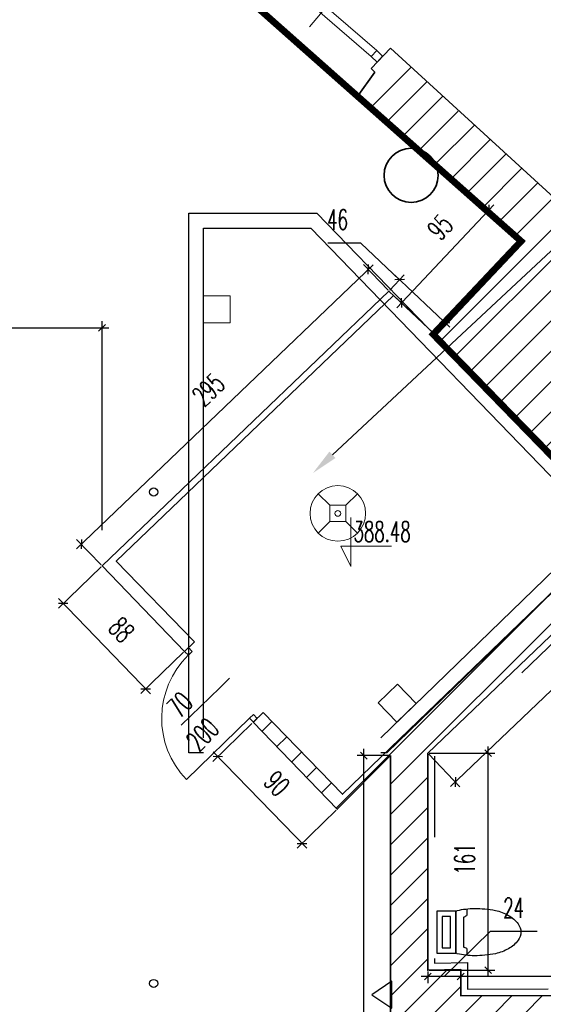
# Model space of a CAD drawing. Header units: millimetres. Extents: x 19887 to 192597, y -14203 to 39042.
# Tile 61 of 256: x 25713 to 26101, y -8497 to -7767. Entities that reach past the tile are written whole.
import ezdxf
from ezdxf import colors
from ezdxf.entities.mleader import LeaderData, LeaderLine
from ezdxf.math import Vec2, Vec3

# ---------------------------------------------------------------- set-up
doc = ezdxf.new("R2010")
doc.units = ezdxf.units.MM
doc.linetypes.add('ACAD_ISO03W100', pattern=[30, 12, -18])
doc.linetypes.add('DASHED2', pattern=[9.525, 6.35, -3.175])
doc.layers.get('Defpoints').update_dxf_attribs({"color": 4})
for name, color, linetype in [('A_DBA-RAMKI', 6, 'Continuous'), ('A_DBA_WPUSTY SAN', 150, 'Continuous'), ('Sufit podwieszany', 252, 'Continuous'), ('Wymiarowanie', 3, 'Continuous'), ('Wypełnienie', 252, 'Continuous')]:
    doc.layers.add(name, color=color, linetype=linetype)
for name, color, linetype, lineweight in [('A_DBA_URZADZENIA SANITARNE', 5, 'Continuous', 25), ('Basen_rzut_poziom_1_obrys', 252, 'Continuous', 35), ('Drzwi', 2, 'Continuous', 5), ('Kolobrzeg_rzut_hala_poziom_1', 252, 'Continuous', 35), ('koty wysokościowe', 252, 'Continuous', 0), ('Okna', 252, 'Continuous', 5), ('Schody', 252, 'Continuous', 5), ('Ściany', 7, 'Continuous', 25)]:
    doc.layers.add(name, color=color, linetype=linetype, lineweight=lineweight)
doc.styles.add('ROMANS', font='romans.shx', dxfattribs={"width": 0.6})
doc.styles.get("Standard").update_dxf_attribs({"font": 'arial.ttf'})
doc.dimstyles.new('000001FB70622F18', dxfattribs={"dimtxt": 20, "dimasz": 5, "dimexe": 5, "dimexo": 1, "dimgap": 20, "dimtad": 1, "dimtoh": 1, "dimdec": 0, "dimtxsty": 'Standard', "dimblk": 'OBLIQUE', "dimcen": 0, "dimdle": 5, "dimclrd": 252, "dimclre": 252, "dimclrt": 252, "dimadec": 0, "dimazin": 0, "dimtfac": 1, "dimtdec": 0, "dimtmove": 0, "dimatfit": 3, "dimldrblk": 'OBLIQUE', "dimfxl": 150, "dimfxlon": 1, "dimlwd": 25, "dimlwe": 25, "dimarcsym": 1})

# ---------------------------------------------------------------- blocks, each defined once
blk = doc.blocks.new('_Oblique')
at = {"color": 0, "linetype": 'ByBlock', "lineweight": -2}
blk.add_line((-0.5, -0.5), (0.5, 0.5), dxfattribs=at)
blk = doc.blocks.new('*D644')
at = {"layer": 'Defpoints', "color": 0}
for p in [(2866.84, -2122.31), (2647.37, -2173.22), (2866.84, -2298.76)]:
    blk.add_point(p, dxfattribs=at)
at = {"layer": 'Wymiarowanie', "color": 252, "linetype": 'Continuous', "lineweight": 25}
for p, q in [((2642.37, -2122.31), (2871.84, -2122.31)), ((2647.37, -2172.22), (2647.37, -2117.31)), ((2866.84, -2272.31), (2866.84, -2117.31))]:
    blk.add_line(p, q, dxfattribs=at)
at = {"layer": 'Wymiarowanie', "color": 252, "linetype": 'ByBlock', "lineweight": 25, "xscale": 5, "yscale": 5, "zscale": 5, "rotation": 180}
blk.add_blockref('_Oblique', (2647.37, -2122.31), dxfattribs=at)
at = {"layer": 'Wymiarowanie', "color": 252, "linetype": 'ByBlock', "lineweight": 25, "xscale": 5, "yscale": 5, "zscale": 5}
blk.add_blockref('_Oblique', (2866.84, -2122.31), dxfattribs=at)
at = {"layer": 'Wymiarowanie', "color": 252, "insert": (2757.11, -2104.81), "char_height": 15, "attachment_point": 5, "style": 'ROMANS'}
blk.add_mtext('219', dxfattribs=at)
blk = doc.blocks.new('*D632')
at = {"layer": 'Defpoints', "color": 0}
for p in [(3132.98, -2603.19), (3132.98, -2617.54), (3359.14, -2616.77)]:
    blk.add_point(p, dxfattribs=at)
at = {"layer": 'Wymiarowanie', "color": 252, "linetype": 'Continuous', "lineweight": 25}
for p, q in [((3132.98, -2616.54), (3132.98, -2598.19)), ((3359.14, -2615.77), (3359.14, -2598.19)), ((3364.14, -2603.19), (3127.98, -2603.19))]:
    blk.add_line(p, q, dxfattribs=at)
at = {"layer": 'Wymiarowanie', "color": 252, "linetype": 'ByBlock', "lineweight": 25, "xscale": 5, "yscale": 5, "zscale": 5, "rotation": 180}
blk.add_blockref('_Oblique', (3132.98, -2603.19), dxfattribs=at)
at = {"layer": 'Wymiarowanie', "color": 252, "linetype": 'ByBlock', "lineweight": 25, "xscale": 5, "yscale": 5, "zscale": 5}
blk.add_blockref('_Oblique', (3359.14, -2603.19), dxfattribs=at)
at = {"layer": 'Wymiarowanie', "color": 252, "insert": (3246.06, -2585.69), "char_height": 15, "attachment_point": 5, "style": 'ROMANS'}
blk.add_mtext('226', dxfattribs=at)
blk = doc.blocks.new('*D646')
at = {"layer": 'Defpoints', "color": 0}
for p in [(3108.58, -2598.54), (3108.58, -2603.19), (3132.98, -2617.54)]:
    blk.add_point(p, dxfattribs=at)
at = {"layer": 'Wymiarowanie', "color": 252, "linetype": 'Continuous', "lineweight": 25}
for p, q in [((3154.75, -2569.83), (3120.78, -2603.19)), ((3189.75, -2569.83), (3154.75, -2569.83)), ((3132.98, -2616.54), (3132.98, -2598.19)), ((3137.98, -2603.19), (3103.58, -2603.19)), ((3108.58, -2599.54), (3108.58, -2608.19))]:
    blk.add_line(p, q, dxfattribs=at)
at = {"layer": 'Wymiarowanie', "color": 252, "linetype": 'ByBlock', "lineweight": 25, "xscale": 5, "yscale": 5, "zscale": 5, "rotation": 180}
blk.add_blockref('_Oblique', (3108.58, -2603.19), dxfattribs=at)
at = {"layer": 'Wymiarowanie', "color": 252, "linetype": 'ByBlock', "lineweight": 25, "xscale": 5, "yscale": 5, "zscale": 5}
blk.add_blockref('_Oblique', (3132.98, -2603.19), dxfattribs=at)
at = {"layer": 'Wymiarowanie', "color": 252, "insert": (3172.25, -2552.33), "char_height": 15, "attachment_point": 5, "style": 'ROMANS'}
blk.add_mtext('24', dxfattribs=at)
blk = doc.blocks.new('*D642')
at = {"layer": 'Defpoints', "color": 0}
for p in [(3108.58, -2437.65), (3153.41, -2437.65), (3108.58, -2598.54)]:
    blk.add_point(p, dxfattribs=at)
at = {"layer": 'Wymiarowanie', "color": 252, "linetype": 'Continuous', "lineweight": 25}
for p, q in [((3109.58, -2437.65), (3158.41, -2437.65)), ((3153.41, -2603.54), (3153.41, -2432.65)), ((3109.58, -2598.54), (3158.41, -2598.54))]:
    blk.add_line(p, q, dxfattribs=at)
at = {"layer": 'Wymiarowanie', "color": 252, "linetype": 'ByBlock', "lineweight": 25, "xscale": 5, "yscale": 5, "zscale": 5}
for p, rotation in [((3153.41, -2437.65), 90), ((3153.41, -2598.54), 270)]:
    blk.add_blockref('_Oblique', p, dxfattribs=dict(at, rotation=rotation))
at = {"layer": 'Wymiarowanie', "color": 252, "insert": (3135.91, -2516.11), "char_height": 15, "attachment_point": 5, "rotation": 90, "style": 'ROMANS'}
blk.add_mtext('161', dxfattribs=at)
blk = doc.blocks.new('*D658')
at = {"layer": 'Defpoints', "color": 0}
for p in [(3330.22, -2225.69), (3350.64, -2247.05), (3108.58, -2437.65)]:
    blk.add_point(p, dxfattribs=at)
at = {"layer": 'Wymiarowanie', "color": 252, "linetype": 'Continuous', "lineweight": 25}
for p, q in [((3330.91, -2226.42), (3354.09, -2250.66)), ((3125.39, -2462.46), (3354.25, -2243.59)), ((3109.27, -2438.38), (3132.46, -2462.62))]:
    blk.add_line(p, q, dxfattribs=at)
at = {"layer": 'Wymiarowanie', "color": 252, "linetype": 'ByBlock', "lineweight": 25, "xscale": 5, "yscale": 5, "zscale": 5}
for p, rotation in [((3350.64, -2247.05), 43.72184012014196), ((3129, -2459.01), 223.7218401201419)]:
    blk.add_blockref('_Oblique', p, dxfattribs=dict(at, rotation=rotation))
at = {"layer": 'Wymiarowanie', "color": 252, "insert": (3227.72, -2340.38), "char_height": 15, "attachment_point": 5, "rotation": 43.72184, "style": 'ROMANS'}
blk.add_mtext('307', dxfattribs=at)
blk = doc.blocks.new('*D660')
at = {"layer": 'Defpoints', "color": 0}
for p in [(3061.13, -2439.46), (3080.96, -2439.46), (3080.96, -2882.33)]:
    blk.add_point(p, dxfattribs=at)
at = {"layer": 'Wymiarowanie', "color": 252, "linetype": 'Continuous', "lineweight": 25}
for p, q in [((3061.13, -2887.33), (3061.13, -2434.46)), ((3079.96, -2439.46), (3056.13, -2439.46)), ((3079.96, -2882.33), (3056.13, -2882.33))]:
    blk.add_line(p, q, dxfattribs=at)
at = {"layer": 'Wymiarowanie', "color": 252, "linetype": 'ByBlock', "lineweight": 25, "xscale": 5, "yscale": 5, "zscale": 5}
for p, rotation in [((3061.13, -2439.46), 90), ((3061.13, -2882.33), 270)]:
    blk.add_blockref('_Oblique', p, dxfattribs=dict(at, rotation=rotation))
at = {"layer": 'Wymiarowanie', "color": 252, "insert": (3043.63, -2660.89), "char_height": 15, "attachment_point": 5, "rotation": 90, "style": 'ROMANS'}
blk.add_mtext('443', dxfattribs=at)
blk = doc.blocks.new('*D661')
at = {"layer": 'Defpoints', "color": 0}
for p in [(2978.85, -2414.89), (2952.78, -2440.23), (3041.35, -2479.21)]:
    blk.add_point(p, dxfattribs=at)
at = {"layer": 'Wymiarowanie', "color": 252, "linetype": 'Continuous', "lineweight": 25}
for p, q in [((2978.13, -2415.59), (2949.19, -2443.71)), ((3018.77, -2508.13), (2949.29, -2436.64)), ((3040.64, -2479.91), (3011.7, -2508.03))]:
    blk.add_line(p, q, dxfattribs=at)
at = {"layer": 'Wymiarowanie', "color": 252, "linetype": 'ByBlock', "lineweight": 25, "xscale": 5, "yscale": 5, "zscale": 5}
for p, rotation in [((2952.78, -2440.23), 134.1813808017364), ((3015.28, -2504.55), 314.1813808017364)]:
    blk.add_blockref('_Oblique', p, dxfattribs=dict(at, rotation=rotation))
at = {"layer": 'Wymiarowanie', "color": 252, "insert": (2996.58, -2460.19), "char_height": 15, "attachment_point": 5, "rotation": 314.18138, "style": 'ROMANS'}
blk.add_mtext('90', dxfattribs=at)
blk = doc.blocks.new('*D673')
at = {"layer": 'Defpoints', "color": 0}
for p in [(2866.84, -2298.76), (2838.04, -2326.61), (2928.11, -2362.12)]:
    blk.add_point(p, dxfattribs=at)
at = {"layer": 'Wymiarowanie', "color": 252, "linetype": 'Continuous', "lineweight": 25}
for p, q in [((2866.12, -2299.46), (2834.45, -2330.09)), ((2902.79, -2393.56), (2834.57, -2323.02)), ((2927.39, -2362.81), (2895.72, -2393.44))]:
    blk.add_line(p, q, dxfattribs=at)
at = {"layer": 'Wymiarowanie', "color": 252, "linetype": 'ByBlock', "lineweight": 25, "xscale": 5, "yscale": 5, "zscale": 5}
for p, rotation in [((2838.04, -2326.61), 134.0418661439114), ((2899.31, -2389.97), 314.0418661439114)]:
    blk.add_blockref('_Oblique', p, dxfattribs=dict(at, rotation=rotation))
at = {"layer": 'Wymiarowanie', "color": 252, "insert": (2881.26, -2346.12), "char_height": 15, "attachment_point": 5, "rotation": 314.04187, "style": 'ROMANS'}
blk.add_mtext('88', dxfattribs=at)
blk = doc.blocks.new('*D672')
at = {"layer": 'Defpoints', "color": 0}
for p in [(3064.38, -2078.9), (3079.77, -2094.98), (2866.84, -2298.76)]:
    blk.add_point(p, dxfattribs=at)
at = {"layer": 'Wymiarowanie', "color": 252, "linetype": 'Continuous', "lineweight": 25}
for p, q in [((2847.84, -2286.14), (3068, -2075.44)), ((3079.08, -2094.26), (3060.93, -2075.29)), ((2866.15, -2298.04), (2847.99, -2279.07))]:
    blk.add_line(p, q, dxfattribs=at)
at = {"layer": 'Wymiarowanie', "color": 252, "linetype": 'ByBlock', "lineweight": 25, "xscale": 5, "yscale": 5, "zscale": 5}
for p, rotation in [((3064.38, -2078.9), 43.74194515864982), ((2851.45, -2282.68), 223.7419451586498)]:
    blk.add_blockref('_Oblique', p, dxfattribs=dict(at, rotation=rotation))
at = {"layer": 'Wymiarowanie', "color": 252, "insert": (2945.82, -2168.15), "char_height": 15, "attachment_point": 5, "rotation": 43.74195, "style": 'ROMANS'}
blk.add_mtext('295', dxfattribs=at)
blk = doc.blocks.new('*D675')
at = {"layer": 'Defpoints', "color": 0}
for p in [(3079.77, -2094.98), (3121.29, -2118.33), (3113.38, -2126.71)]:
    blk.add_point(p, dxfattribs=at)
at = {"layer": 'Wymiarowanie', "color": 252, "linetype": 'Continuous', "lineweight": 25}
for p, q in [((3058.92, -2059.46), (3034.35, -2059.46)), ((3087.68, -2086.61), (3058.92, -2059.46)), ((3080.46, -2094.25), (3091.11, -2082.97)), ((3084.04, -2083.17), (3124.92, -2121.77)), ((3114.07, -2125.98), (3124.72, -2114.7))]:
    blk.add_line(p, q, dxfattribs=at)
at = {"layer": 'Wymiarowanie', "color": 252, "linetype": 'ByBlock', "lineweight": 25, "xscale": 5, "yscale": 5, "zscale": 5}
for p, rotation in [((3087.68, -2086.61), 136.6452159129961), ((3121.29, -2118.33), 316.6452159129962)]:
    blk.add_blockref('_Oblique', p, dxfattribs=dict(at, rotation=rotation))
at = {"layer": 'Wymiarowanie', "color": 252, "insert": (3041.64, -2041.96), "char_height": 15, "attachment_point": 5, "style": 'ROMANS'}
blk.add_mtext('46', dxfattribs=at)
blk = doc.blocks.new('*D676')
at = {"layer": 'Defpoints', "color": 0}
for p in [(3154.16, -2034.59), (3178.57, -2057.63), (3113.38, -2126.71)]:
    blk.add_point(p, dxfattribs=at)
at = {"layer": 'Wymiarowanie', "color": 252, "linetype": 'Continuous', "lineweight": 25}
for p, q in [((3085.54, -2107.31), (3157.59, -2030.95)), ((3177.84, -2056.94), (3150.52, -2031.16)), ((3112.65, -2126.02), (3085.33, -2100.24))]:
    blk.add_line(p, q, dxfattribs=at)
at = {"layer": 'Wymiarowanie', "color": 252, "linetype": 'ByBlock', "lineweight": 25, "xscale": 5, "yscale": 5, "zscale": 5}
for p, rotation in [((3154.16, -2034.59), 46.6601387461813), ((3088.97, -2103.67), 226.6601387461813)]:
    blk.add_blockref('_Oblique', p, dxfattribs=dict(at, rotation=rotation))
at = {"layer": 'Wymiarowanie', "color": 252, "insert": (3117.78, -2047.65), "char_height": 15, "attachment_point": 5, "rotation": 46.66014, "style": 'ROMANS'}
blk.add_mtext('95', dxfattribs=at)
blk = doc.blocks.new('A$C7bb86cbb')
at = {"layer": 'Kolobrzeg_rzut_hala_poziom_1'}
for p, q in [((-153.3, 944.1), (-297.3, 792.9, 0)), ((-268.4, 765.4, 0), (-399.9, 582.1)), ((-297.3, 792.9, 0), (-268.4, 765.4, 0))]:
    blk.add_line(p, q, dxfattribs=at)
blk.add_circle((0, 0), 200.7, dxfattribs=at)
at = {"layer": 'Okna', "elevation": 0}
for points in [[(-222.4, 1731.7), (-754.9, 1101.6)], [(-255.6, 925), (-998.8, 1568.6)], [(-296.3, 881), (-1038.7, 1523.8)]]:
    blk.add_lwpolyline(points, dxfattribs=at)
blk.add_lwpolyline([(-296.3, 881), (-255.6, 925), (-211.6, 884.2), (-252.3, 840.2)], close=True, dxfattribs=at)
blk = doc.blocks.new('G$CF5E15B28')
at = {"layer": 'Wypełnienie'}
h = blk.add_hatch(dxfattribs=at)
h.set_pattern_fill('ANSI31', color=253, scale=5, angle=90)
h.set_pattern_definition([(45, (3252.028, -2175.285), (-11.22532, 11.22532), [])])
h.paths.add_polyline_path([(3330.22, -2225.69), (3342.26, -2238.54), (3359.13, -2222.48), (3385.09, -2193.98), (3242.56, -2062.55), (3128.45, -1959.07), (3087.45, -1920.6), (3059.18, -1953.55), (3178.57, -2057.63), (3113.38, -2126.71), (3251.49, -2269.27), (3166.23, -2351.47), (3045.28, -2468.12), (2986.41, -2407.54), (2978.85, -2414.89), (3041.35, -2479.21), (3080.96, -2439.46), (3080.96, -2882.33), (3100.34, -2882.33), (3100.34, -2844.23), (3108.51, -2844.23), (3109.23, -2630.8), (3485.48, -2630.8), (3485.48, -2607.95), (3469.37, -2607.95), (3469.37, -2616.75), (3372.28, -2616.75), (3372.28, -2514.02), (3378.09, -2514.02), (3378.09, -2499.25), (3355.93, -2499.25), (3357.53, -2558.01), (3359.28, -2616.77), (3132.98, -2617.54), (3132.98, -2598), (3108.58, -2598.54), (3108.58, -2437.65)])
at = {"layer": 'Basen_rzut_poziom_1_obrys', "color": 253, "elevation": 0}
for points in [[(2508.2, -1474.89), (3059.18, -1953.55)], [(3080.9, -1914.79), (3739.47, -2516.77), (3739.86, -3060.82)], [(3059.18, -1953.55), (3059.18, -1953.55), (3100.54, -1989.6)], [(3115.06, -2002.26), (3178.57, -2057.63), (3171.16, -2065.51)], [(3113.38, -2126.71), (3171.16, -2065.51)], [(3113.38, -2126.71), (3079.77, -2094.98), (2866.84, -2298.76), (2928.11, -2362.12)], [(2935.39, -2355.04), (2877.37, -2295.34), (3083.25, -2098.27)], [(3113.38, -2126.71), (3251.49, -2269.27), (3080.96, -2433.67)], [(3359.13, -2222.48), (3342.26, -2238.54), (3330.22, -2225.69), (3108.58, -2437.65), (3108.58, -2598.54), (3132.98, -2598), (3132.98, -2617.54), (3359.14, -2616.77), (3355.93, -2499.25), (3378.09, -2499.25), (3378.09, -2514.02), (3372.28, -2514.02), (3372.28, -2616.75), (3469.37, -2616.75), (3469.37, -2607.95), (3485.48, -2607.95), (3485.48, -2630.8), (3109.23, -2630.8), (3108.52, -2844.26)], [(2928.11, -2362.12), (2935.39, -2355.04)], [(2928.11, -2362.12), (2930.98, -2359.33)], [(2979, -2414.74), (2986.41, -2407.54)], [(3080.96, -2433.67), (3045.28, -2468.12), (2986.41, -2407.54)], [(2979, -2414.74), (3041.35, -2479.21), (3080.96, -2439.46)], [(3080.96, -2847.54), (3080.96, -2439.46)]]:
    blk.add_lwpolyline(points, dxfattribs=at)
at = {"layer": 'Drzwi', "color": 253, "elevation": 0}
for points in [[(2928.11, -2362.12), (2930.98, -2359.33), (2933.77, -2362.2), (2930.9, -2364.98)], [(2976.34, -2411.75), (2979.21, -2408.96), (2982, -2411.83), (2979.13, -2414.62)]]:
    blk.add_lwpolyline(points, close=True, dxfattribs=at)
for points in [[(2954.32, -2389.08), (2961.49, -2382.11)], [(2954.32, -2389.08), (2925.63, -2416.96)], [(2929.58, -2457.19), (2976.34, -2411.75)]]:
    blk.add_lwpolyline(points, dxfattribs=at)
at = {"layer": 'Drzwi', "color": 253}
blk.add_arc((2976.34, -2411.75, 0), 65.21, 134.18138, 224.18138, dxfattribs=at)
at = {"layer": 'koty wysokościowe', "color": 253, "elevation": 0}
for points in [[(3051.55, -2262.91), (3051.55, -2299.15)], [(3044.05, -2284.15), (3051.55, -2284.15)], [(3051.55, -2299.15), (3044.05, -2284.15)], [(3051.55, -2284.15), (3081.55, -2284.15)]]:
    blk.add_lwpolyline(points, dxfattribs=at)
at = {"layer": 'Sufit podwieszany', "color": 253, "linetype": 'ACAD_ISO03W100', "ltscale": 5, "elevation": 0}
blk.add_lwpolyline([(3359.23, -2229.3), (3342.06, -2245.63), (3330.02, -2232.8), (3113.58, -2439.79), (3113.58, -2593.43), (3137.98, -2592.89), (3137.98, -2612.52), (3354, -2611.79), (3350.79, -2494.25), (3383.09, -2494.25), (3383.09, -2519.02), (3377.28, -2519.02), (3377.28, -2611.75), (3464.37, -2611.75), (3464.37, -2602.95), (3490.48, -2602.95), (3490.48, -2635.8), (3114.21, -2635.8), (3113.52, -2843.37)], dxfattribs=at)
at = {"layer": 'Basen_rzut_poziom_1_obrys', "color": 253, "xscale": 0.1, "yscale": 0.1, "zscale": 0.1}
blk.add_blockref('A$C7bb86cbb', (3096.23, -2009.2, 0), dxfattribs=at)
at = {"layer": 'Drzwi', "color": 253, "char_height": 15, "width": 190.2964, "attachment_point": 1, "rotation": 46.02447, "style": 'ROMANS'}
for s, insert in [('70', (2913.87, -2401.98, 0)), ('200', (2928.01, -2426.9, 0))]:
    blk.add_mtext(s, dxfattribs=dict(at, insert=insert))
at = {"layer": 'koty wysokościowe', "color": 253, "insert": (3053.45, -2265.82, 0), "char_height": 15, "width": 21553.2844, "attachment_point": 1, "style": 'ROMANS'}
blk.add_mtext('388.48', dxfattribs=at)
at = {"layer": 'Wymiarowanie', "color": 253}
for base, p1, p2, angle, override, picture, middle, dimtype in [((3121.29, -2118.33, 0), (3079.77, -2094.98, 0), (3113.38, -2126.71, 0), 316.64522, {"dimtxt": 15, "dimgap": 10, "dimtxsty": 'ROMANS'}, '*D675', (3041.64, -2059.46, 0), 161), ((3154.16, -2034.59, 0), (3113.38, -2126.71, 0), (3178.57, -2057.63, 0), 46.66014, {"dimtxt": 15, "dimgap": 10, "dimtxsty": 'ROMANS'}, '*D676', (3130.5, -2059.66, 0), 161), ((3153.41, -2437.65, 0), (3108.58, -2598.54, 0), (3108.58, -2437.65, 0), 90, {"dimtxt": 15, "dimgap": 10, "dimtxsty": 'ROMANS'}, '*D642', (3153.41, -2516.11, 0), 160), ((3108.58, -2603.19, 0), (3132.98, -2617.54, 0), (3108.58, -2598.54, 0), 0, {"dimtxt": 15, "dimgap": 10, "dimtxsty": 'ROMANS', "dimtmove": 1}, '*D646', (3164.75, -2569.83, 0), 160)]:
    dim = blk.add_linear_dim(base=base, p1=p1, p2=p2, angle=angle, dimstyle='000001FB70622F18', override=override, dxfattribs=at)
    dim.commit()
    dim.dimension.update_dxf_attribs({"geometry": picture, "text_midpoint": middle, "dimtype": dimtype})
for p1, p2, distance, picture, middle in [((2866.84, -2298.76, 0), (3079.77, -2094.98, 0), 22.26, '*D672', (2945.82, -2168.15, 0)), ((3108.58, -2437.65, 0), (3330.22, -2225.69, 0), -29.55, '*D658', (3227.72, -2340.38, 0)), ((2928.11, -2362.12, 0), (2866.84, -2298.76, 0), 40.06, '*D673', (2881.26, -2346.12, 0)), ((3041.35, -2479.21, 0), (2978.85, -2414.89, 0), 36.35, '*D661', (2996.58, -2460.19, 0)), ((3080.96, -2882.33, 0), (3080.96, -2439.46, 0), 19.83, '*D660', (3043.63, -2660.89, 0))]:
    dim = blk.add_aligned_dim(p1=p1, p2=p2, distance=distance, dimstyle='000001FB70622F18', override={"dimtxt": 15, "dimgap": 10, "dimtxsty": 'ROMANS'}, dxfattribs=at)
    dim.commit()
    dim.dimension.update_dxf_attribs({"geometry": picture, "text_midpoint": middle})
for base, p1, p2, picture, middle in [((2866.84, -2122.31, 0), (2647.37, -2173.22, 0), (2866.84, -2298.76, 0), '*D644', (2757.11, -2104.81, 0)), ((3132.98, -2603.19, 0), (3359.14, -2616.77, 0), (3132.98, -2617.54, 0), '*D632', (3246.06, -2585.69, 0))]:
    dim = blk.add_linear_dim(base=base, p1=p1, p2=p2, angle=0, dimstyle='000001FB70622F18', override={"dimtxt": 15, "dimgap": 10, "dimtxsty": 'ROMANS', "dimtmove": 1}, dxfattribs=at)
    dim.commit()
    dim.dimension.update_dxf_attribs({"geometry": picture, "text_midpoint": middle})
at = {"layer": 'Schody', "color": 253}
ml = blk.add_multileader_mtext('Standard', dxfattribs=at)
ml.set_content('', color=253)
ml.set_leader_properties()
ml.build(insert=Vec2(0, 0))
ml.multileader.update_dxf_attribs({"text_top_attachment_type": 0, "text_bottom_attachment_type": 0, "dogleg_length": 0.8, "arrow_head_size": 20})
ctx = ml.context
ctx.base_point, ctx.char_height, ctx.arrow_head_size, ctx.landing_gap_size, ctx.plane_origin, ctx.plane_x_axis, ctx.plane_y_axis = Vec3(3435.54, -2013.4, 0), 0.4, 20, 0.2, Vec3(4012.18, -2391.74, 0), Vec3(1, 0, 0), Vec3(0, 1, 0)
ctx.attachment_type = 2
notes = []
notes.append((ctx, [(1, (1, 1, 0), (3255.33, -2013.4, 0), (1, 0, 0), 180.21, [(0, [(3023.26, -2230.01, 0)], 256, [])])]))
ctx.mtext.insert, ctx.mtext.text_direction, ctx.mtext.flow_direction = Vec3(3435.74, -2013.4, 0), Vec3(1, 0, 0), 5
for ctx, leaders in notes:
    for number, flags, end, landing, length, lines in leaders:
        leader = LeaderData()
        leader.index, (leader.has_last_leader_line, leader.has_dogleg_vector, leader.attachment_direction) = number, flags
        leader.last_leader_point, leader.dogleg_vector, leader.dogleg_length = Vec3(end), Vec3(landing), length
        for number, points, colour, breaks in lines:
            line = LeaderLine()
            line.index, line.vertices, line.color, line.breaks = number, Vec3.list(points), colors.encode_raw_color(colour), breaks
            leader.lines.append(line)
        ctx.leaders.append(leader)

msp = doc.modelspace()

# ---------------------------------------------------------------- linework, layer by layer
at = {"layer": 'A_DBA-RAMKI', "color": 210, "linetype": 'DASHED2', "ltscale": 10, "const_width": 5, "elevation": 0}
msp.add_lwpolyline([(24153.12, -6210.36), (24466.69, -6482.78), (24430.88, -6518.91), (24500.76, -6581.2), (24527.45, -6551.69), (26084.61, -7930.86), (26019.41, -7999.94), (26168.92, -8153.44), (26228.93, -8089.14), (26229.3, -8092.94), (26264.48, -8054.2), (26676.79, -8404.26), (26676.79, -8950.01)], dxfattribs=at)
at = {"layer": 'A_DBA_URZADZENIA SANITARNE', "color": 4}
for p, q in [((26036.24, -8428.03, 0), (26036.24, -8458.32, 0)), ((26041.92, -8431.86, 0), (26041.92, -8454.49, 0)), ((26044.32, -8425.96, 0), (26044.32, -8430.94, 0)), ((26044.32, -8455.32, 0), (26044.32, -8460.4, 0))]:
    msp.add_line(p, q, dxfattribs=at)
at = {"layer": 'A_DBA_URZADZENIA SANITARNE', "color": 2, "lineweight": 9, "elevation": 0}
msp.add_lwpolyline([(25992.52, -8287.61), (26006.87, -8273.68), (25992.95, -8259.33), (25978.59, -8273.25)], close=True, dxfattribs=at)
at = {"layer": 'A_DBA_URZADZENIA SANITARNE', "color": 4, "elevation": 0}
for points in [[(26036.24, -8458.71), (26036.24, -8427.64), (26022, -8427.64), (26022, -8458.71)], [(26032.24, -8454.71), (26032.24, -8431.64), (26026, -8431.64), (26026, -8454.71)]]:
    msp.add_lwpolyline(points, close=True, dxfattribs=at)
for points in [[(26036.24, -8428.03, -0.057377), (26037.26, -8427.12, -0.056606), (26049.94, -8425.68, -0.045865), (26065.62, -8427.07, -0.070345), (26075.22, -8430.76, -0.106153), (26082.43, -8437.07, -0.161551), (26084.44, -8443.13, -0.161551), (26082.43, -8449.2, -0.106153), (26075.22, -8455.51, -0.070345), (26065.62, -8459.19, -0.045841), (26049.94, -8460.68, -0.056606), (26037.26, -8459.24, -0.057377), (26036.24, -8458.32, -0.106153)], [(26041.99, -8432.09, -0.025426), (26044.32, -8430.94, -0.063736)], [(26044.32, -8455.32, -0.023646), (26042.14, -8454.27, -0.10715)]]:
    msp.add_lwpolyline(points, format="xyb", dxfattribs=at)
msp.add_lwpolyline([(25988.77, -8479.61), (25973.77, -8489.61), (25988.77, -8499.61), (25988.77, -8479.61)], dxfattribs=at)
at = {"layer": 'A_DBA_WPUSTY SAN', "color": 2, "lineweight": 9}
for p, q in [((25934.07, -8118.12, 0), (25942.64, -8126.69, 0)), ((25954.64, -8126.69, 0), (25963.21, -8118.12, 0)), ((25942.64, -8138.69, 0), (25942.64, -8126.69, 0)), ((25942.64, -8126.69, 0), (25954.64, -8126.69, 0)), ((25954.64, -8126.69, 0), (25954.64, -8138.69, 0)), ((25934.07, -8147.26, 0), (25942.64, -8138.69, 0)), ((25954.64, -8138.69, 0), (25942.64, -8138.69, 0)), ((25954.64, -8138.69, 0), (25963.21, -8147.26, 0))]:
    msp.add_line(p, q, dxfattribs=at)
at = {"layer": 'A_DBA_WPUSTY SAN', "color": 2, "lineweight": 9, "elevation": 0}
msp.add_lwpolyline([(25848.84, -7971.41), (25868.84, -7971.41), (25868.84, -7991.41), (25848.84, -7991.41)], close=True, dxfattribs=at)
at = {"layer": 'A_DBA_WPUSTY SAN'}
for centre in [(25812, -8116.84, 0), (25812, -8481.25, 0)]:
    msp.add_circle(centre, 3, dxfattribs=at)
at = {"layer": 'A_DBA_WPUSTY SAN', "color": 2, "lineweight": 9}
for radius in [20.61, 2.14]:
    msp.add_circle((25948.64, -8132.69, 0), radius, dxfattribs=at)
at = {"layer": 'Ściany', "elevation": 0}
for points in [[(25849.07, -8310.18), (25838.07, -8310.18), (25838.07, -7910.18)], [(25838.07, -7910.18), (25933.17, -7910.18), (26158.07, -8142.36), (25985.04, -8310.18), (25980.58, -8310.18)], [(25849.07, -8299.18), (25849.07, -7921.18), (25928.51, -7921.18), (26142.52, -8142.12), (25980.58, -8299.18), (25980.58, -8299.18)]]:
    msp.add_lwpolyline(points, dxfattribs=at)

# ---------------------------------------------------------------- block references
msp.add_blockref('G$CF5E15B28', (22906.81, -5872.86, 0))

doc.saveas('drawing.dxf')
